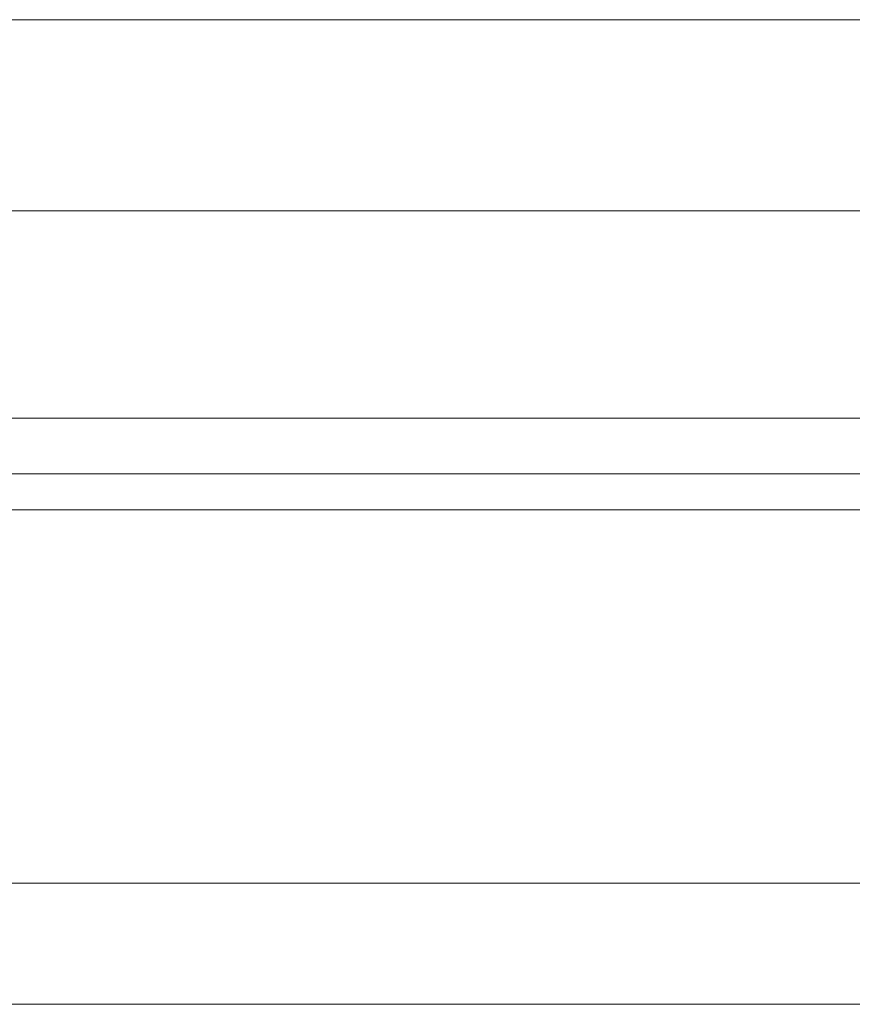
# Model space of a CAD drawing. Header units: millimetres. Extents: x 40 to 336, y 365 to 480.
# Tile 4 of 54: x 254.54 to 262.79, y 386.37 to 396.11. Entities that reach past the tile are written whole.
import ezdxf

# ---------------------------------------------------------------- set-up
doc = ezdxf.new("R2010")
doc.units = ezdxf.units.MM
doc.layers.add('OUT', color=3, linetype='Continuous')

msp = doc.modelspace()

# ---------------------------------------------------------------- linework, layer by layer
at = {"layer": 'OUT', "color": 0, "linetype": 'Continuous', "lineweight": 15}
for p, q in [((290.1024, 396.1076), (250.6232, 396.1076)), ((290.1024, 394.2167), (250.6232, 394.2167)), ((299.8628, 392.1667), (240.8628, 392.1667)), ((335.2632, 391.6131), (208.8384, 391.6131)), ((335.2632, 391.2596), (208.7835, 391.2596)), ((335.2632, 387.5667), (207.6614, 387.5667)), ((335.2632, 386.3667), (162.8628, 386.3667))]:
    msp.add_line(p, q, dxfattribs=at)

doc.saveas('drawing.dxf')
